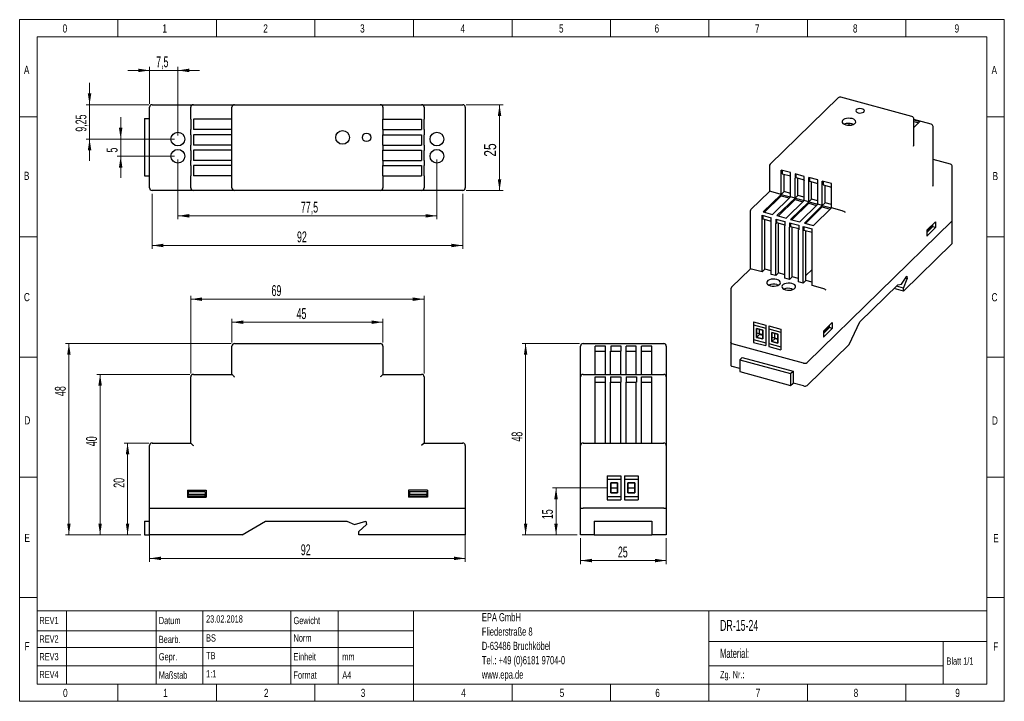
# Model space of a CAD drawing. Header units: inches. Extents: x 0.2 to 11.5, y 0.2 to 8.
import ezdxf

# ---------------------------------------------------------------- set-up
doc = ezdxf.new("R2010")
doc.units = ezdxf.units.IN
doc.header["$MEASUREMENT"] = 0
doc.styles.add('SLDTEXTSTYLE0', font='TXT', dxfattribs={"width": 0.75})
doc.styles.add('SLDTEXTSTYLE1', font='TXT', dxfattribs={"width": 0.605})
doc.dimstyles.new('SLDDIMSTYLE0', dxfattribs={"dimtxt": 0.121338, "dimasz": 0.13, "dimexe": 0, "dimexo": 0.0625, "dimgap": 0.030334, "dimtad": 1, "dimdec": 0, "dimrnd": 1e-09, "dimzin": 12, "dimdsep": 46, "dimtxsty": 'SLDTEXTSTYLE1', "dimsah": 1, "dimcen": 0.09, "dimadec": 0, "dimazin": 3, "dimtfac": 1, "dimtdec": 0, "dimtofl": 0, "dimtmove": 0, "dimatfit": 3, "dimfxl": 0, "dimfrac": 2, "dimtolj": 1, "dimtzin": 12, "dimarcsym": 0})
doc.dimstyles.new('SLDDIMSTYLE1', dxfattribs={"dimtxt": 0.121338, "dimasz": 0.13, "dimexe": 0, "dimexo": 0.0625, "dimgap": 0.030334, "dimtad": 1, "dimdec": 1, "dimrnd": 1e-09, "dimzin": 12, "dimdsep": 46, "dimtxsty": 'SLDTEXTSTYLE1', "dimsah": 1, "dimcen": 0.09, "dimadec": 0, "dimazin": 3, "dimtfac": 1, "dimtdec": 1, "dimtmove": 0, "dimatfit": 0, "dimfxl": 0, "dimfrac": 2, "dimtolj": 1, "dimtzin": 12, "dimarcsym": 0})
doc.dimstyles.new('SLDDIMSTYLE2', dxfattribs={"dimtxt": 0.121338, "dimasz": 0.13, "dimexe": 0, "dimexo": 0.0625, "dimgap": 0.030334, "dimtad": 1, "dimrnd": 1e-09, "dimzin": 12, "dimdsep": 46, "dimtxsty": 'SLDTEXTSTYLE1', "dimsah": 1, "dimcen": 0.09, "dimadec": 0, "dimazin": 3, "dimtfac": 1, "dimtmove": 0, "dimatfit": 0, "dimfxl": 0, "dimfrac": 2, "dimtolj": 1, "dimtzin": 12, "dimarcsym": 0})
doc.dimstyles.new('SLDDIMSTYLE3', dxfattribs={"dimtxt": 0.121338, "dimasz": 0.13, "dimexe": 0, "dimexo": 0.0625, "dimgap": 0.030334, "dimtad": 1, "dimdec": 0, "dimrnd": 1e-09, "dimzin": 12, "dimdsep": 46, "dimtxsty": 'SLDTEXTSTYLE1', "dimsah": 1, "dimcen": 0.09, "dimadec": 0, "dimazin": 3, "dimtfac": 1, "dimtdec": 0, "dimtmove": 0, "dimatfit": 0, "dimfxl": 0, "dimfrac": 2, "dimtolj": 1, "dimtzin": 12, "dimarcsym": 0})
doc.dimstyles.new('SLDDIMSTYLE4', dxfattribs={"dimtxt": 0.121338, "dimasz": 0.13, "dimexe": 0, "dimexo": 0.0625, "dimgap": 0.030334, "dimtad": 1, "dimdec": 1, "dimrnd": 1e-09, "dimzin": 12, "dimdsep": 46, "dimtxsty": 'SLDTEXTSTYLE1', "dimsah": 1, "dimcen": 0.09, "dimadec": 0, "dimazin": 3, "dimtfac": 1, "dimtdec": 1, "dimtofl": 0, "dimtmove": 0, "dimatfit": 3, "dimfxl": 0, "dimfrac": 2, "dimtolj": 1, "dimtzin": 12, "dimarcsym": 0})
doc.dimstyles.new('SLDDIMSTYLE5', dxfattribs={"dimtxt": 0.137795, "dimasz": 0.13, "dimexe": 0, "dimexo": 0.0625, "dimgap": 0.034449, "dimtad": 1, "dimdec": 0, "dimrnd": 1e-09, "dimzin": 12, "dimdsep": 46, "dimtxsty": 'SLDTEXTSTYLE0', "dimsah": 1, "dimcen": 0.09, "dimadec": 0, "dimazin": 3, "dimtfac": 1, "dimtdec": 0, "dimtofl": 0, "dimtmove": 0, "dimatfit": 3, "dimfxl": 0, "dimfrac": 2, "dimtolj": 1, "dimtzin": 12, "dimarcsym": 0})

# ---------------------------------------------------------------- blocks, each defined once
blk = doc.blocks.new('SW_NOTE_0')
at = {"color": 0, "linetype": 'Continuous', "lineweight": 0, "attachment_point": 1, "style": 'SLDTEXTSTYLE1'}
for s, insert, char_height in [('EPA GmbH', (0, 0.121), 0.0937), ('Fliederstraße 8', (0, -0.044), 0.09375), ('D-63486 Bruchköbel', (0, -0.208), 0.09375), ('Tel.: +49 (0)6181 9704-0', (0, -0.372), 0.09375), ('www.epa.de', (0, -0.537), 0.0937)]:
    blk.add_mtext(s, dxfattribs=dict(at, insert=insert, char_height=char_height))
blk = doc.blocks.new('_D')
at = {"color": 7, "linetype": 'Continuous', "lineweight": 0}
for p, q in [((1.704, 2.384), (1.704, 1.808)), ((5.326, 2.384), (5.326, 1.808)), ((1.704, 1.848), (5.326, 1.848))]:
    blk.add_line(p, q, dxfattribs=at)
at = {"color": 7, "linetype": 'Continuous', "lineweight": 18}
for points in [[(1.704, 1.848), (1.834, 1.828), (1.834, 1.868)], [(5.326, 1.848), (5.196, 1.868), (5.196, 1.828)]]:
    blk.add_solid(points, dxfattribs=at)
at = {"color": 7, "linetype": 'Continuous', "lineweight": 18, "insert": (3.439, 2.009), "char_height": 0.125, "attachment_point": 1, "style": 'SLDTEXTSTYLE1'}
blk.add_mtext('92', dxfattribs=at)
blk = doc.blocks.new('_D_1')
at = {"color": 7, "linetype": 'Continuous', "lineweight": 0}
for p, q in [((2.176, 3.968), (2.176, 4.861)), ((4.853, 3.968), (4.853, 4.861)), ((2.176, 4.821), (4.853, 4.821))]:
    blk.add_line(p, q, dxfattribs=at)
at = {"color": 7, "linetype": 'Continuous', "lineweight": 18}
for points in [[(2.176, 4.821), (2.306, 4.801), (2.306, 4.841)], [(4.853, 4.821), (4.723, 4.841), (4.723, 4.801)]]:
    blk.add_solid(points, dxfattribs=at)
at = {"color": 7, "linetype": 'Continuous', "lineweight": 18, "insert": (3.103, 4.982), "char_height": 0.125, "attachment_point": 1, "style": 'SLDTEXTSTYLE1'}
blk.add_mtext('69', dxfattribs=at)
blk = doc.blocks.new('_D_2')
at = {"color": 7, "linetype": 'Continuous', "lineweight": 0}
for p, q in [((2.649, 4.323), (2.649, 4.596)), ((4.381, 4.557), (2.649, 4.557)), ((4.381, 4.323), (4.381, 4.596))]:
    blk.add_line(p, q, dxfattribs=at)
at = {"color": 7, "linetype": 'Continuous', "lineweight": 18}
for points in [[(2.649, 4.557), (2.779, 4.537), (2.779, 4.577)], [(4.381, 4.557), (4.251, 4.577), (4.251, 4.537)]]:
    blk.add_solid(points, dxfattribs=at)
at = {"color": 7, "linetype": 'Continuous', "lineweight": 18, "insert": (3.39, 4.718), "char_height": 0.125, "attachment_point": 1, "style": 'SLDTEXTSTYLE1'}
blk.add_mtext('45', dxfattribs=at)
blk = doc.blocks.new('_D_3')
at = {"color": 7, "linetype": 'Continuous', "lineweight": 0}
for p, q in [((1.694, 3.171), (1.411, 3.171)), ((1.451, 2.118), (1.451, 3.171)), ((1.605, 2.118), (1.411, 2.118))]:
    blk.add_line(p, q, dxfattribs=at)
at = {"color": 7, "linetype": 'Continuous', "lineweight": 18}
for points in [[(1.451, 3.171), (1.431, 3.041), (1.471, 3.041)], [(1.451, 2.118), (1.471, 2.248), (1.431, 2.248)]]:
    blk.add_solid(points, dxfattribs=at)
at = {"color": 7, "linetype": 'Continuous', "lineweight": 18, "insert": (1.29, 2.658), "char_height": 0.125, "attachment_point": 1, "rotation": 90, "style": 'SLDTEXTSTYLE1'}
blk.add_mtext('20', dxfattribs=at)
blk = doc.blocks.new('_D_4')
at = {"color": 7, "linetype": 'Continuous', "lineweight": 0}
for p, q in [((2.166, 3.959), (1.097, 3.959)), ((1.136, 2.118), (1.136, 3.959)), ((1.605, 2.118), (1.097, 2.118))]:
    blk.add_line(p, q, dxfattribs=at)
at = {"color": 7, "linetype": 'Continuous', "lineweight": 18}
for points in [[(1.136, 3.959), (1.116, 3.829), (1.156, 3.829)], [(1.136, 2.118), (1.156, 2.248), (1.116, 2.248)]]:
    blk.add_solid(points, dxfattribs=at)
at = {"color": 7, "linetype": 'Continuous', "lineweight": 18, "insert": (0.975, 3.135), "char_height": 0.125, "attachment_point": 1, "rotation": 90, "style": 'SLDTEXTSTYLE1'}
blk.add_mtext('40', dxfattribs=at)
blk = doc.blocks.new('_D_5')
at = {"color": 7, "linetype": 'Continuous', "lineweight": 0}
for p, q in [((2.639, 4.313), (0.739, 4.313)), ((0.778, 2.118), (0.778, 4.313)), ((1.605, 2.118), (0.739, 2.118))]:
    blk.add_line(p, q, dxfattribs=at)
at = {"color": 7, "linetype": 'Continuous', "lineweight": 18}
for points in [[(0.778, 4.313), (0.758, 4.183), (0.798, 4.183)], [(0.778, 2.118), (0.798, 2.248), (0.758, 2.248)]]:
    blk.add_solid(points, dxfattribs=at)
at = {"color": 7, "linetype": 'Continuous', "lineweight": 18, "insert": (0.617, 3.71), "char_height": 0.125, "attachment_point": 1, "rotation": 90, "style": 'SLDTEXTSTYLE1'}
blk.add_mtext('48', dxfattribs=at)
blk = doc.blocks.new('_D_6')
at = {"color": 7, "linetype": 'Continuous', "lineweight": 0}
for p, q in [((6.955, 2.657), (6.327, 2.657)), ((6.367, 2.118), (6.367, 2.657)), ((6.609, 2.118), (6.327, 2.118))]:
    blk.add_line(p, q, dxfattribs=at)
at = {"color": 7, "linetype": 'Continuous', "lineweight": 18}
for points in [[(6.367, 2.657), (6.347, 2.527), (6.387, 2.527)], [(6.367, 2.118), (6.387, 2.248), (6.347, 2.248)]]:
    blk.add_solid(points, dxfattribs=at)
at = {"color": 7, "linetype": 'Continuous', "lineweight": 18, "insert": (6.206, 2.298), "char_height": 0.125, "attachment_point": 1, "rotation": 90, "style": 'SLDTEXTSTYLE1'}
blk.add_mtext('15', dxfattribs=at)
blk = doc.blocks.new('_D_7')
at = {"color": 7, "linetype": 'Continuous', "lineweight": 0}
for p, q in [((6.648, 2.079), (6.648, 1.783)), ((7.632, 2.079), (7.632, 1.783)), ((6.648, 1.823), (7.632, 1.823))]:
    blk.add_line(p, q, dxfattribs=at)
at = {"color": 7, "linetype": 'Continuous', "lineweight": 18}
for points in [[(6.648, 1.823), (6.778, 1.803), (6.778, 1.843)], [(7.632, 1.823), (7.502, 1.843), (7.502, 1.803)]]:
    blk.add_solid(points, dxfattribs=at)
at = {"color": 7, "linetype": 'Continuous', "lineweight": 18, "insert": (7.077, 1.984), "char_height": 0.125, "attachment_point": 1, "style": 'SLDTEXTSTYLE1'}
blk.add_mtext('25', dxfattribs=at)
blk = doc.blocks.new('_D_8')
at = {"color": 7, "linetype": 'Continuous', "lineweight": 0}
for p, q in [((6.638, 4.313), (5.979, 4.313)), ((6.018, 2.118), (6.018, 4.313)), ((6.609, 2.118), (5.979, 2.118))]:
    blk.add_line(p, q, dxfattribs=at)
at = {"color": 7, "linetype": 'Continuous', "lineweight": 18}
for points in [[(6.018, 4.313), (5.998, 4.183), (6.038, 4.183)], [(6.018, 2.118), (6.038, 2.248), (5.998, 2.248)]]:
    blk.add_solid(points, dxfattribs=at)
at = {"color": 7, "linetype": 'Continuous', "lineweight": 18, "insert": (5.857, 3.188), "char_height": 0.125, "attachment_point": 1, "rotation": 90, "style": 'SLDTEXTSTYLE1'}
blk.add_mtext('48', dxfattribs=at)
blk = doc.blocks.new('_D_9')
at = {"color": 7, "linetype": 'Continuous', "lineweight": 0}
for p, q in [((1.704, 7.061), (1.704, 7.485)), ((2.028, 6.697), (2.028, 7.485)), ((1.704, 7.445), (1.454, 7.445)), ((1.704, 7.445), (2.028, 7.445)), ((2.028, 7.445), (2.278, 7.445))]:
    blk.add_line(p, q, dxfattribs=at)
at = {"color": 7, "linetype": 'Continuous', "lineweight": 18}
for points in [[(1.704, 7.445), (1.574, 7.465), (1.574, 7.425)], [(2.028, 7.445), (2.158, 7.425), (2.158, 7.465)]]:
    blk.add_solid(points, dxfattribs=at)
at = {"color": 7, "linetype": 'Continuous', "lineweight": 18, "insert": (1.779, 7.606), "char_height": 0.125, "attachment_point": 1, "style": 'SLDTEXTSTYLE1'}
blk.add_mtext('7,5', dxfattribs=at)
blk = doc.blocks.new('_D_10')
at = {"color": 7, "linetype": 'Continuous', "lineweight": 0}
for p, q in [((1.015, 7.051), (1.015, 7.301)), ((1.694, 7.051), (0.975, 7.051)), ((1.015, 6.658), (1.015, 7.051)), ((1.989, 6.658), (0.975, 6.658)), ((1.015, 6.658), (1.015, 6.408))]:
    blk.add_line(p, q, dxfattribs=at)
at = {"color": 7, "linetype": 'Continuous', "lineweight": 18}
for points in [[(1.015, 7.051), (1.035, 7.181), (0.995, 7.181)], [(1.015, 6.658), (0.995, 6.528), (1.035, 6.528)]]:
    blk.add_solid(points, dxfattribs=at)
at = {"color": 7, "linetype": 'Continuous', "lineweight": 18, "insert": (0.854, 6.742), "char_height": 0.125, "attachment_point": 1, "rotation": 90, "style": 'SLDTEXTSTYLE1'}
blk.add_mtext('9,25', dxfattribs=at)
blk = doc.blocks.new('_D_11')
at = {"color": 7, "linetype": 'Continuous', "lineweight": 0}
for p, q in [((1.372, 6.658), (1.372, 6.908)), ((1.989, 6.658), (1.333, 6.658)), ((1.372, 6.461), (1.372, 6.658)), ((1.989, 6.461), (1.333, 6.461)), ((1.372, 6.461), (1.372, 6.211))]:
    blk.add_line(p, q, dxfattribs=at)
at = {"color": 7, "linetype": 'Continuous', "lineweight": 18}
for points in [[(1.372, 6.658), (1.392, 6.788), (1.352, 6.788)], [(1.372, 6.461), (1.352, 6.331), (1.392, 6.331)]]:
    blk.add_solid(points, dxfattribs=at)
at = {"color": 7, "linetype": 'Continuous', "lineweight": 18, "insert": (1.211, 6.503), "char_height": 0.125, "attachment_point": 1, "rotation": 90, "style": 'SLDTEXTSTYLE1'}
blk.add_mtext('5', dxfattribs=at)
blk = doc.blocks.new('_D_12')
at = {"color": 7, "linetype": 'Continuous', "lineweight": 0}
for p, q in [((1.733, 6.028), (1.733, 5.398)), ((5.296, 6.028), (5.296, 5.398)), ((5.296, 5.437), (1.733, 5.437))]:
    blk.add_line(p, q, dxfattribs=at)
at = {"color": 7, "linetype": 'Continuous', "lineweight": 18}
for points in [[(1.733, 5.437), (1.863, 5.417), (1.863, 5.457)], [(5.296, 5.437), (5.166, 5.457), (5.166, 5.417)]]:
    blk.add_solid(points, dxfattribs=at)
at = {"color": 7, "linetype": 'Continuous', "lineweight": 18, "insert": (3.395, 5.598), "char_height": 0.125, "attachment_point": 1, "style": 'SLDTEXTSTYLE1'}
blk.add_mtext('92', dxfattribs=at)
blk = doc.blocks.new('_D_13')
at = {"color": 7, "linetype": 'Continuous', "lineweight": 0}
for p, q in [((2.028, 6.422), (2.028, 5.738)), ((5.001, 6.422), (5.001, 5.738)), ((2.028, 5.777), (5.001, 5.777))]:
    blk.add_line(p, q, dxfattribs=at)
at = {"color": 7, "linetype": 'Continuous', "lineweight": 18}
for points in [[(2.028, 5.777), (2.158, 5.757), (2.158, 5.797)], [(5.001, 5.777), (4.871, 5.797), (4.871, 5.757)]]:
    blk.add_solid(points, dxfattribs=at)
at = {"color": 7, "linetype": 'Continuous', "lineweight": 18, "insert": (3.44, 5.939), "char_height": 0.125, "attachment_point": 1, "style": 'SLDTEXTSTYLE1'}
blk.add_mtext('77,5', dxfattribs=at)
blk = doc.blocks.new('_D_14')
at = {"color": 7, "linetype": 'Continuous', "lineweight": 0}
for p, q in [((5.336, 7.051), (5.759, 7.051)), ((5.719, 6.067), (5.719, 7.051)), ((5.336, 6.067), (5.759, 6.067))]:
    blk.add_line(p, q, dxfattribs=at)
at = {"color": 7, "linetype": 'Continuous', "lineweight": 18}
for points in [[(5.719, 7.051), (5.699, 6.921), (5.739, 6.921)], [(5.719, 6.067), (5.739, 6.197), (5.699, 6.197)]]:
    blk.add_solid(points, dxfattribs=at)
at = {"color": 7, "linetype": 'Continuous', "lineweight": 18, "insert": (5.542, 6.455), "char_height": 0.1378, "attachment_point": 1, "rotation": 90, "style": 'SLDTEXTSTYLE0'}
blk.add_mtext('25', dxfattribs=at)

msp = doc.modelspace()

# ---------------------------------------------------------------- linework, layer by layer
at = {"color": 8, "linetype": 'Continuous', "lineweight": 18}
for p, q in [((0.213, 0.209), (0.213, 8.027)), ((0.213, 8.027), (11.51, 8.027)), ((1.341, 8.027), (1.341, 7.83)), ((2.471, 8.027), (2.471, 7.83)), ((3.601, 8.027), (3.601, 7.83)), ((4.731, 8.027), (4.731, 7.83)), ((5.862, 8.027), (5.862, 7.83)), ((6.991, 8.027), (6.991, 7.83)), ((8.121, 8.027), (8.121, 7.83)), ((9.251, 8.027), (9.251, 7.83)), ((10.38, 8.027), (10.38, 7.83)), ((11.51, 8.027), (11.51, 0.209)), ((0.413, 0.406), (0.413, 7.83)), ((0.413, 7.83), (11.311, 7.83)), ((11.311, 0.406), (11.311, 7.83)), ((0.213, 6.913), (0.413, 6.913)), ((11.311, 6.913), (11.51, 6.913)), ((0.213, 5.535), (0.413, 5.535)), ((11.311, 5.535), (11.51, 5.535)), ((0.213, 4.157), (0.413, 4.157)), ((11.311, 4.157), (11.51, 4.157)), ((0.213, 2.779), (0.413, 2.779)), ((11.311, 2.779), (11.51, 2.779)), ((0.213, 1.401), (0.413, 1.401)), ((11.311, 1.401), (11.51, 1.401)), ((0.413, 1.245), (11.311, 1.245)), ((0.749, 1.245), (0.749, 0.406)), ((1.778, 1.245), (1.778, 0.406)), ((2.313, 1.245), (2.313, 0.406)), ((3.326, 1.245), (3.326, 0.406)), ((3.868, 0.406), (3.868, 1.245)), ((4.731, 1.245), (4.731, 0.406)), ((8.12, 1.245), (8.12, 0.406)), ((0.413, 1.018), (3.326, 1.018)), ((3.326, 1.018), (4.731, 1.018)), ((0.413, 0.825), (3.326, 0.825)), ((3.326, 0.825), (4.731, 0.825)), ((8.12, 0.893), (11.311, 0.893)), ((10.807, 0.893), (10.807, 0.406)), ((0.413, 0.615), (3.326, 0.615)), ((3.326, 0.615), (4.731, 0.615)), ((8.12, 0.615), (10.807, 0.615)), ((0.413, 0.406), (11.311, 0.406)), ((1.341, 0.406), (1.341, 0.209)), ((2.471, 0.406), (2.471, 0.209)), ((3.601, 0.406), (3.601, 0.209)), ((4.731, 0.406), (4.731, 0.209)), ((5.862, 0.406), (5.862, 0.209)), ((6.991, 0.406), (6.991, 0.209)), ((8.121, 0.406), (8.121, 0.209)), ((9.251, 0.406), (9.251, 0.209)), ((10.38, 0.406), (10.38, 0.209)), ((0.213, 0.209), (11.51, 0.209))]:
    msp.add_line(p, q, dxfattribs=at)
at = {"color": 7, "linetype": 'Continuous', "lineweight": 25}
for p, q in [((9.604, 7.132), (8.823, 6.369)), ((10.451, 6.917), (9.633, 7.139)), ((1.704, 6.097), (1.704, 7.022)), ((1.733, 7.051), (2.206, 7.051)), ((2.176, 6.884), (2.176, 7.022)), ((2.206, 7.051), (2.678, 7.051)), ((2.649, 6.884), (2.649, 7.022)), ((2.678, 7.051), (4.351, 7.051)), ((4.351, 7.051), (4.824, 7.051)), ((4.381, 7.022), (4.381, 6.884)), ((4.824, 7.051), (5.296, 7.051)), ((4.853, 7.022), (4.853, 6.884)), ((5.326, 7.022), (5.326, 6.097)), ((1.645, 6.894), (1.645, 6.235)), ((1.645, 6.894), (1.704, 6.894)), ((2.176, 6.884), (2.176, 6.766)), ((2.649, 6.884), (2.206, 6.884)), ((2.206, 6.884), (2.206, 6.766)), ((2.649, 6.766), (2.649, 6.884)), ((4.381, 6.766), (4.381, 6.884)), ((4.381, 6.884), (4.824, 6.884)), ((4.824, 6.884), (4.824, 6.766)), ((4.853, 6.766), (4.853, 6.884)), ((9.728, 6.837), (9.728, 6.815)), ((9.761, 6.833), (9.761, 6.819)), ((9.764, 6.833), (9.781, 6.826)), ((9.77, 6.822), (9.777, 6.828)), ((10.473, 6.596), (10.473, 6.888)), ((10.671, 6.828), (10.473, 6.882)), ((10.473, 6.877), (10.542, 6.858)), ((10.473, 6.86), (10.528, 6.845)), ((10.473, 6.791), (10.542, 6.858)), ((10.693, 6.136), (10.693, 6.8)), ((2.176, 6.707), (2.176, 6.766)), ((2.176, 6.707), (2.176, 6.589)), ((2.649, 6.766), (2.206, 6.766)), ((2.206, 6.707), (2.206, 6.589)), ((2.649, 6.707), (2.206, 6.707)), ((2.649, 6.705), (2.649, 6.766)), ((2.649, 6.587), (2.649, 6.705)), ((4.381, 6.766), (4.381, 6.705)), ((4.381, 6.766), (4.824, 6.766)), ((4.381, 6.707), (4.824, 6.707)), ((4.381, 6.587), (4.381, 6.705)), ((4.824, 6.707), (4.824, 6.589)), ((4.853, 6.766), (4.853, 6.707)), ((4.853, 6.589), (4.853, 6.707)), ((2.176, 6.528), (2.176, 6.589)), ((2.649, 6.589), (2.206, 6.589)), ((2.649, 6.53), (2.649, 6.587)), ((4.381, 6.589), (4.824, 6.589)), ((4.381, 6.587), (4.381, 6.53)), ((4.853, 6.589), (4.853, 6.528)), ((2.176, 6.528), (2.176, 6.41)), ((2.206, 6.53), (2.206, 6.412)), ((2.649, 6.53), (2.206, 6.53)), ((2.649, 6.412), (2.649, 6.53)), ((4.381, 6.412), (4.381, 6.53)), ((4.381, 6.53), (4.824, 6.53)), ((4.824, 6.53), (4.824, 6.412)), ((4.853, 6.41), (4.853, 6.528)), ((2.176, 6.353), (2.176, 6.41)), ((2.176, 6.353), (2.176, 6.235)), ((2.649, 6.412), (2.206, 6.412)), ((2.206, 6.353), (2.206, 6.235)), ((2.649, 6.353), (2.206, 6.353)), ((2.649, 6.353), (2.649, 6.412)), ((2.649, 6.235), (2.649, 6.353)), ((4.381, 6.412), (4.381, 6.353)), ((4.381, 6.412), (4.824, 6.412)), ((4.381, 6.235), (4.381, 6.353)), ((4.381, 6.353), (4.824, 6.353)), ((4.824, 6.353), (4.824, 6.235)), ((4.853, 6.41), (4.853, 6.353)), ((4.853, 6.235), (4.853, 6.353)), ((8.815, 6.348), (8.815, 6.057)), ((10.892, 6.368), (10.693, 6.422)), ((10.914, 5.724), (10.914, 6.34)), ((1.645, 6.235), (1.704, 6.235)), ((2.176, 6.097), (2.176, 6.235)), ((2.649, 6.235), (2.206, 6.235)), ((2.649, 6.097), (2.649, 6.235)), ((4.381, 6.235), (4.381, 6.097)), ((4.381, 6.235), (4.824, 6.235)), ((4.853, 6.235), (4.853, 6.097)), ((9.057, 6.273), (8.952, 6.302)), ((8.952, 6.023), (8.952, 6.302)), ((8.961, 6.299), (8.961, 6.26)), ((8.961, 6.26), (9.057, 6.234)), ((8.984, 6.055), (8.984, 6.254)), ((9.057, 5.995), (9.057, 6.273)), ((9.215, 6.23), (9.111, 6.259)), ((9.111, 6.259), (9.111, 6.208)), ((9.12, 6.217), (9.111, 6.208)), ((9.12, 6.256), (9.12, 6.217)), ((9.12, 6.217), (9.215, 6.191)), ((9.215, 6.18), (9.215, 6.23)), ((9.37, 6.188), (9.266, 6.217)), ((9.266, 5.938), (9.266, 6.217)), ((9.275, 6.214), (9.275, 6.175)), ((9.109, 5.981), (9.109, 6.209)), ((9.111, 6.208), (9.109, 6.209)), ((9.141, 6.012), (9.141, 6.211)), ((9.215, 6.182), (9.213, 6.18)), ((9.213, 5.952), (9.213, 6.18)), ((9.213, 6.18), (9.215, 6.18)), ((9.275, 6.175), (9.37, 6.149)), ((9.298, 5.97), (9.298, 6.169)), ((9.37, 5.91), (9.37, 6.188)), ((9.527, 6.146), (9.422, 6.174)), ((9.422, 5.896), (9.422, 6.174)), ((9.431, 6.171), (9.431, 6.132)), ((9.431, 6.132), (9.527, 6.106)), ((9.454, 5.927), (9.454, 6.126)), ((9.527, 5.867), (9.527, 6.146)), ((2.206, 6.067), (1.733, 6.067)), ((2.678, 6.067), (2.206, 6.067)), ((4.351, 6.067), (2.678, 6.067)), ((4.824, 6.067), (4.351, 6.067)), ((5.296, 6.067), (4.824, 6.067)), ((8.815, 6.057), (8.603, 5.851)), ((8.952, 6.023), (8.745, 5.822)), ((8.952, 6.006), (8.759, 5.818)), ((8.952, 6.023), (8.83, 6.056)), ((9.057, 5.995), (8.85, 5.793)), ((8.984, 6.055), (8.952, 6.023)), ((8.952, 6.006), (8.952, 6.023)), ((8.952, 6.023), (9.057, 5.995)), ((8.952, 6.006), (9.043, 5.982)), ((9.057, 6.035), (8.984, 6.055)), ((9.109, 5.981), (9.057, 5.995)), ((9.141, 6.012), (9.109, 5.981)), ((9.213, 5.992), (9.141, 6.012)), ((9.109, 5.981), (8.902, 5.779)), ((9.109, 5.964), (8.916, 5.775)), ((9.213, 5.952), (9.007, 5.751)), ((9.266, 5.938), (9.059, 5.736)), ((9.266, 5.921), (9.072, 5.733)), ((9.109, 5.964), (9.109, 5.981)), ((9.109, 5.981), (9.213, 5.952)), ((9.109, 5.964), (9.2, 5.939)), ((9.37, 5.91), (9.163, 5.708)), ((9.266, 5.938), (9.213, 5.952)), ((9.422, 5.896), (9.216, 5.694)), ((9.422, 5.879), (9.229, 5.69)), ((9.298, 5.97), (9.266, 5.938)), ((9.266, 5.921), (9.266, 5.938)), ((9.266, 5.938), (9.37, 5.91)), ((9.266, 5.921), (9.356, 5.897)), ((9.37, 5.95), (9.298, 5.97)), ((9.422, 5.896), (9.37, 5.91)), ((9.454, 5.927), (9.422, 5.896)), ((9.422, 5.879), (9.422, 5.896)), ((9.422, 5.896), (9.527, 5.867)), ((9.422, 5.879), (9.513, 5.854)), ((9.527, 5.907), (9.454, 5.927)), ((8.594, 5.829), (8.594, 5.167)), ((8.732, 5.783), (8.836, 5.754)), ((8.732, 5.133), (8.732, 5.783)), ((8.741, 5.78), (8.741, 5.741)), ((8.745, 5.822), (8.85, 5.793)), ((8.902, 5.779), (9.007, 5.751)), ((9.527, 5.867), (9.32, 5.665)), ((9.649, 5.834), (9.527, 5.867)), ((8.741, 5.741), (8.836, 5.715)), ((8.764, 5.165), (8.764, 5.735)), ((8.836, 5.105), (8.836, 5.754)), ((8.888, 5.74), (8.993, 5.712)), ((8.888, 5.74), (8.888, 5.69)), ((8.898, 5.699), (8.888, 5.69)), ((8.898, 5.699), (8.888, 5.69)), ((8.888, 5.69), (8.888, 5.69)), ((8.888, 5.091), (8.888, 5.69)), ((8.898, 5.738), (8.898, 5.699)), ((8.898, 5.699), (8.993, 5.673)), ((8.898, 5.699), (8.898, 5.699)), ((8.921, 5.122), (8.921, 5.692)), ((8.993, 5.712), (8.993, 5.661)), ((8.993, 5.062), (8.993, 5.661)), ((8.993, 5.661), (8.993, 5.661)), ((9.047, 5.697), (9.151, 5.669)), ((9.047, 5.697), (9.047, 5.647)), ((9.056, 5.656), (9.047, 5.647)), ((9.056, 5.695), (9.056, 5.656)), ((9.056, 5.656), (9.151, 5.63)), ((9.059, 5.736), (9.163, 5.708)), ((9.077, 5.079), (9.077, 5.65)), ((9.151, 5.669), (9.151, 5.618)), ((9.202, 5.655), (9.306, 5.627)), ((9.202, 5.005), (9.202, 5.655)), ((9.211, 5.653), (9.211, 5.613)), ((9.216, 5.694), (9.32, 5.665)), ((9.247, 4.094), (10.91, 5.717)), ((10.722, 5.71), (10.621, 5.612)), ((10.691, 5.671), (10.621, 5.602)), ((10.691, 5.654), (10.621, 5.585)), ((10.686, 5.675), (10.691, 5.671)), ((10.722, 5.643), (10.689, 5.652)), ((10.691, 5.654), (10.691, 5.671)), ((10.722, 5.71), (10.722, 5.643)), ((10.914, 5.462), (10.914, 5.724)), ((9.045, 5.048), (9.045, 5.647)), ((9.047, 5.647), (9.045, 5.647)), ((9.151, 5.62), (9.15, 5.619)), ((9.15, 5.02), (9.15, 5.619)), ((9.15, 5.619), (9.151, 5.618)), ((9.211, 5.613), (9.306, 5.588)), ((9.234, 5.037), (9.234, 5.607)), ((9.306, 4.977), (9.306, 5.627)), ((10.722, 5.643), (10.621, 5.544)), ((10.621, 5.612), (10.621, 5.544)), ((10.91, 5.455), (10.355, 4.913)), ((8.595, 5.167), (8.382, 4.96)), ((8.732, 5.133), (8.61, 5.166)), ((8.764, 5.165), (8.732, 5.133)), ((8.836, 5.145), (8.764, 5.165)), ((8.888, 5.091), (8.836, 5.105)), ((8.921, 5.122), (8.888, 5.091)), ((8.993, 5.102), (8.921, 5.122)), ((9.234, 5.091), (9.306, 5.161)), ((10.332, 4.992), (10.391, 5.084)), ((10.391, 5.084), (10.396, 5.054)), ((8.9, 4.988), (8.917, 4.982)), ((9.045, 5.048), (8.993, 5.062)), ((9.077, 5.079), (9.045, 5.048)), ((9.15, 5.06), (9.077, 5.079)), ((9.202, 5.005), (9.15, 5.02)), ((9.234, 5.037), (9.202, 5.005)), ((9.306, 5.017), (9.234, 5.037)), ((9.428, 4.944), (9.306, 4.977)), ((9.854, 4.56), (10.29, 4.985)), ((10.29, 4.985), (10.332, 4.992)), ((10.355, 4.947), (10.396, 5.054)), ((10.396, 5.054), (10.376, 5.06)), ((8.374, 4.939), (8.374, 4.323)), ((9.065, 4.926), (9.079, 4.94)), ((9.074, 4.941), (9.091, 4.935)), ((10.355, 4.913), (10.246, 4.942)), ((10.355, 4.947), (10.273, 4.969)), ((10.355, 4.913), (10.355, 4.947)), ((9.436, 4.455), (9.537, 4.554)), ((9.537, 4.554), (9.537, 4.486)), ((9.73, 4.303), (9.854, 4.56)), ((8.739, 4.466), (8.669, 4.485)), ((8.669, 4.383), (8.669, 4.485)), ((8.701, 4.415), (8.669, 4.383)), ((8.701, 4.415), (8.701, 4.476)), ((8.739, 4.405), (8.701, 4.415)), ((8.739, 4.365), (8.739, 4.466)), ((8.913, 4.418), (8.843, 4.437)), ((8.843, 4.336), (8.843, 4.437)), ((8.876, 4.367), (8.876, 4.429)), ((8.913, 4.317), (8.913, 4.418)), ((9.506, 4.514), (9.436, 4.445)), ((9.506, 4.497), (9.436, 4.428)), ((9.436, 4.387), (9.537, 4.486)), ((9.436, 4.455), (9.436, 4.387)), ((9.501, 4.519), (9.506, 4.514)), ((9.537, 4.486), (9.504, 4.495)), ((9.506, 4.497), (9.506, 4.514)), ((2.678, 4.313), (4.351, 4.313)), ((6.678, 4.313), (7.603, 4.313)), ((8.374, 4.323), (8.374, 4.062)), ((9.208, 4.088), (8.389, 4.31)), ((8.739, 4.365), (8.669, 4.383)), ((8.876, 4.367), (8.843, 4.336)), ((8.913, 4.317), (8.843, 4.336)), ((8.913, 4.357), (8.876, 4.367)), ((9.73, 4.303), (9.247, 3.832)), ((2.649, 3.959), (2.649, 4.283)), ((4.381, 4.283), (4.381, 3.959)), ((6.648, 3.929), (6.648, 4.283)), ((6.934, 4.283), (6.816, 4.283)), ((6.816, 3.959), (6.816, 4.283)), ((6.816, 4.224), (6.934, 4.224)), ((6.934, 3.959), (6.934, 4.283)), ((6.995, 4.224), (6.993, 4.224)), ((6.993, 3.959), (6.993, 4.224)), ((7.113, 4.283), (6.995, 4.283)), ((6.995, 4.283), (6.995, 4.224)), ((6.995, 4.224), (7.111, 4.224)), ((7.111, 3.959), (7.111, 4.224)), ((7.111, 4.224), (7.113, 4.224)), ((7.113, 4.224), (7.113, 4.283)), ((7.288, 4.283), (7.17, 4.283)), ((7.17, 3.959), (7.17, 4.283)), ((7.17, 4.224), (7.288, 4.224)), ((7.288, 3.959), (7.288, 4.283)), ((7.465, 4.283), (7.347, 4.283)), ((7.347, 3.959), (7.347, 4.283)), ((7.347, 4.224), (7.465, 4.224)), ((7.465, 3.959), (7.465, 4.283)), ((7.632, 4.283), (7.632, 3.929)), ((8.475, 4.126), (8.502, 4.153)), ((8.475, 4.126), (9.058, 3.967)), ((8.475, 4.126), (8.475, 3.991)), ((8.502, 4.153), (9.086, 3.994)), ((2.206, 3.959), (2.649, 3.959)), ((4.381, 3.959), (4.824, 3.959)), ((6.678, 3.959), (6.816, 3.959)), ((6.816, 3.959), (6.934, 3.959)), ((6.934, 3.959), (6.993, 3.959)), ((6.993, 3.959), (7.111, 3.959)), ((7.111, 3.959), (7.17, 3.959)), ((7.17, 3.959), (7.288, 3.959)), ((7.288, 3.959), (7.347, 3.959)), ((7.347, 3.959), (7.465, 3.959)), ((7.465, 3.959), (7.603, 3.959)), ((8.475, 4.025), (8.389, 4.048)), ((8.475, 3.991), (9.058, 3.832)), ((9.058, 3.967), (9.086, 3.994)), ((9.058, 3.967), (9.058, 3.832)), ((9.086, 3.994), (9.086, 3.859)), ((2.176, 3.171), (2.176, 3.929)), ((4.853, 3.929), (4.853, 3.171)), ((6.648, 3.142), (6.648, 3.929)), ((6.816, 3.929), (6.934, 3.929)), ((6.816, 3.171), (6.816, 3.929)), ((6.816, 3.87), (6.934, 3.87)), ((6.934, 3.171), (6.934, 3.929)), ((6.993, 3.929), (7.111, 3.929)), ((6.993, 3.929), (6.993, 3.87)), ((6.993, 3.87), (6.993, 3.87)), ((6.993, 3.171), (6.993, 3.87)), ((6.993, 3.87), (7.111, 3.87)), ((7.111, 3.929), (7.111, 3.87)), ((7.111, 3.171), (7.111, 3.87)), ((7.111, 3.87), (7.111, 3.87)), ((7.172, 3.87), (7.17, 3.87)), ((7.17, 3.171), (7.17, 3.87)), ((7.172, 3.929), (7.29, 3.929)), ((7.172, 3.929), (7.172, 3.87)), ((7.172, 3.87), (7.288, 3.87)), ((7.288, 3.87), (7.29, 3.87)), ((7.288, 3.171), (7.288, 3.87)), ((7.29, 3.929), (7.29, 3.87)), ((7.347, 3.929), (7.465, 3.929)), ((7.347, 3.171), (7.347, 3.929)), ((7.347, 3.87), (7.465, 3.87)), ((7.465, 3.171), (7.465, 3.929)), ((7.632, 3.929), (7.632, 3.142)), ((9.058, 3.832), (9.086, 3.859)), ((9.208, 3.826), (9.086, 3.859)), ((1.733, 3.171), (2.176, 3.171)), ((4.853, 3.171), (4.824, 3.142)), ((4.853, 3.171), (5.296, 3.171)), ((6.678, 3.171), (7.603, 3.171)), ((1.704, 2.423), (1.704, 3.142)), ((5.326, 3.142), (5.326, 2.423)), ((6.648, 2.423), (6.648, 3.142)), ((7.632, 3.142), (7.632, 2.423)), ((6.994, 2.598), (6.994, 2.716)), ((7.073, 2.716), (6.994, 2.716)), ((7.073, 2.598), (7.073, 2.716)), ((7.27, 2.716), (7.191, 2.716)), ((7.191, 2.598), (7.191, 2.716)), ((7.27, 2.598), (7.27, 2.716)), ((2.137, 2.63), (2.353, 2.63)), ((2.137, 2.63), (2.137, 2.551)), ((2.343, 2.61), (2.147, 2.61)), ((2.147, 2.61), (2.147, 2.581)), ((2.343, 2.61), (2.343, 2.581)), ((2.353, 2.63), (2.353, 2.551)), ((4.893, 2.63), (4.676, 2.63)), ((4.676, 2.63), (4.676, 2.551)), ((4.883, 2.61), (4.686, 2.61)), ((4.686, 2.61), (4.686, 2.581)), ((4.883, 2.61), (4.883, 2.581)), ((4.893, 2.63), (4.893, 2.551)), ((2.137, 2.551), (2.353, 2.551)), ((2.343, 2.581), (2.147, 2.581)), ((2.147, 2.561), (2.147, 2.581)), ((2.343, 2.561), (2.147, 2.561)), ((2.147, 2.551), (2.147, 2.561)), ((2.343, 2.561), (2.343, 2.581)), ((2.343, 2.551), (2.343, 2.561)), ((4.893, 2.551), (4.676, 2.551)), ((4.883, 2.581), (4.686, 2.581)), ((4.686, 2.561), (4.686, 2.581)), ((4.883, 2.561), (4.686, 2.561)), ((4.686, 2.551), (4.686, 2.561)), ((4.883, 2.561), (4.883, 2.581)), ((4.883, 2.551), (4.883, 2.561)), ((7.073, 2.598), (6.994, 2.598)), ((7.27, 2.598), (7.191, 2.598)), ((1.704, 2.118), (1.704, 2.423)), ((1.704, 2.423), (1.733, 2.423)), ((1.733, 2.423), (5.296, 2.423)), ((5.296, 2.423), (5.326, 2.423)), ((5.326, 2.423), (5.326, 2.118)), ((6.648, 2.118), (6.648, 2.423)), ((6.648, 2.423), (6.678, 2.423)), ((7.603, 2.423), (6.678, 2.423)), ((7.603, 2.423), (7.632, 2.423)), ((7.632, 2.423), (7.632, 2.118)), ((1.645, 2.276), (1.645, 2.118)), ((1.645, 2.276), (1.704, 2.276)), ((2.767, 2.118), (3.033, 2.276)), ((3.033, 2.276), (3.967, 2.276)), ((3.967, 2.276), (4.056, 2.236)), ((4.056, 2.236), (4.184, 2.276)), ((4.184, 2.276), (4.194, 2.236)), ((6.806, 2.276), (6.806, 2.118)), ((6.806, 2.276), (7.465, 2.276)), ((7.465, 2.276), (7.465, 2.118)), ((4.105, 2.157), (4.194, 2.236)), ((4.105, 2.118), (4.105, 2.157)), ((1.645, 2.118), (1.704, 2.118)), ((1.733, 2.118), (1.704, 2.118)), ((2.767, 2.118), (1.733, 2.118)), ((5.296, 2.118), (4.105, 2.118)), ((5.326, 2.118), (5.296, 2.118)), ((6.678, 2.118), (6.648, 2.118)), ((6.806, 2.118), (6.678, 2.118)), ((6.806, 2.118), (7.465, 2.118)), ((7.603, 2.118), (7.465, 2.118)), ((7.632, 2.118), (7.603, 2.118))]:
    msp.add_line(p, q, dxfattribs=at)
at = {"color": 7, "linetype": 'Continuous'}
for p, q in [((8.634, 4.562), (8.774, 4.524)), ((8.634, 4.562), (8.634, 4.528)), ((8.634, 4.528), (8.774, 4.49)), ((8.634, 4.528), (8.634, 4.359)), ((8.634, 4.528), (8.774, 4.49)), ((8.774, 4.524), (8.774, 4.49)), ((8.669, 4.485), (8.739, 4.466)), ((8.669, 4.485), (8.669, 4.383)), ((8.669, 4.434), (8.739, 4.415)), ((8.739, 4.466), (8.739, 4.365)), ((8.774, 4.49), (8.774, 4.321)), ((8.809, 4.514), (8.948, 4.476)), ((8.809, 4.514), (8.809, 4.481)), ((8.809, 4.481), (8.948, 4.443)), ((8.809, 4.481), (8.809, 4.312)), ((8.809, 4.481), (8.948, 4.443)), ((8.843, 4.437), (8.913, 4.418)), ((8.843, 4.437), (8.843, 4.336)), ((8.913, 4.418), (8.913, 4.317)), ((8.948, 4.476), (8.948, 4.443)), ((8.948, 4.443), (8.948, 4.274)), ((8.634, 4.359), (8.774, 4.321)), ((8.634, 4.359), (8.774, 4.321)), ((8.634, 4.359), (8.634, 4.325)), ((8.634, 4.325), (8.774, 4.288)), ((8.669, 4.383), (8.739, 4.365)), ((8.774, 4.321), (8.774, 4.288)), ((8.809, 4.312), (8.948, 4.274)), ((8.809, 4.312), (8.948, 4.274)), ((8.809, 4.312), (8.809, 4.278)), ((8.843, 4.387), (8.913, 4.368)), ((8.843, 4.336), (8.913, 4.317)), ((8.809, 4.278), (8.948, 4.24)), ((8.948, 4.274), (8.948, 4.24)), ((6.955, 2.795), (7.112, 2.795)), ((6.955, 2.795), (6.955, 2.755)), ((6.955, 2.755), (7.112, 2.755)), ((6.955, 2.755), (6.955, 2.558)), ((6.955, 2.755), (7.112, 2.755)), ((6.994, 2.716), (7.073, 2.716)), ((6.994, 2.716), (6.994, 2.598)), ((7.073, 2.716), (7.073, 2.598)), ((7.112, 2.795), (7.112, 2.755)), ((7.112, 2.755), (7.112, 2.558)), ((7.152, 2.795), (7.309, 2.795)), ((7.152, 2.795), (7.152, 2.755)), ((7.152, 2.755), (7.309, 2.755)), ((7.152, 2.755), (7.152, 2.558)), ((7.152, 2.755), (7.309, 2.755)), ((7.191, 2.716), (7.27, 2.716)), ((7.191, 2.716), (7.191, 2.598)), ((7.27, 2.716), (7.27, 2.598)), ((7.309, 2.795), (7.309, 2.755)), ((7.309, 2.755), (7.309, 2.558)), ((6.994, 2.657), (7.073, 2.657)), ((7.191, 2.657), (7.27, 2.657)), ((6.955, 2.558), (7.112, 2.558)), ((6.955, 2.558), (7.112, 2.558)), ((6.955, 2.558), (6.955, 2.519)), ((6.955, 2.519), (7.112, 2.519)), ((6.994, 2.598), (7.073, 2.598)), ((7.112, 2.558), (7.112, 2.519)), ((7.152, 2.558), (7.309, 2.558)), ((7.152, 2.558), (7.309, 2.558)), ((7.152, 2.558), (7.152, 2.519)), ((7.152, 2.519), (7.309, 2.519)), ((7.191, 2.598), (7.27, 2.598)), ((7.309, 2.558), (7.309, 2.519))]:
    msp.add_line(p, q, dxfattribs=at)
at = {"color": 7, "linetype": 'Continuous', "lineweight": 25, "flags": 128}
for points in [[(9.833, 6.959), (9.85, 6.956), (9.868, 6.957), (9.885, 6.961), (9.897, 6.967), (9.904, 6.976), (9.905, 6.985), (9.899, 6.994), (9.887, 7.001), (9.871, 7.005), (9.853, 7.007), (9.835, 7.004), (9.821, 6.999), (9.811, 6.991), (9.807, 6.982), (9.81, 6.973), (9.819, 6.965), (9.833, 6.959)], [(9.691, 6.82), (9.712, 6.816), (9.734, 6.815), (9.756, 6.818), (9.776, 6.824), (9.791, 6.832), (9.802, 6.842), (9.806, 6.853), (9.804, 6.865), (9.796, 6.876), (9.782, 6.885), (9.764, 6.892), (9.743, 6.895), (9.721, 6.896), (9.699, 6.894), (9.679, 6.888), (9.664, 6.88), (9.653, 6.869), (9.649, 6.858), (9.651, 6.847), (9.659, 6.836), (9.673, 6.827), (9.691, 6.82)], [(8.826, 4.976), (8.847, 4.972), (8.87, 4.971), (8.892, 4.974), (8.911, 4.979), (8.927, 4.988), (8.937, 4.998), (8.942, 5.009), (8.94, 5.021), (8.932, 5.031), (8.918, 5.041), (8.9, 5.047), (8.879, 5.051), (8.856, 5.052), (8.834, 5.049), (8.815, 5.044), (8.799, 5.035), (8.789, 5.025), (8.784, 5.014), (8.786, 5.002), (8.794, 4.992), (8.808, 4.982), (8.826, 4.976)], [(9, 4.928), (9.021, 4.924), (9.044, 4.924), (9.066, 4.926), (9.085, 4.932), (9.101, 4.94), (9.111, 4.951), (9.116, 4.962), (9.114, 4.973), (9.106, 4.984), (9.092, 4.993), (9.074, 5), (9.053, 5.004), (9.03, 5.005), (9.009, 5.002), (8.989, 4.996), (8.973, 4.988), (8.963, 4.978), (8.958, 4.967), (8.96, 4.955), (8.969, 4.944), (8.982, 4.935), (9, 4.928)], [(8.374, 4.323), (8.374, 4.322), (8.375, 4.319), (8.377, 4.316), (8.38, 4.314), (8.384, 4.312), (8.389, 4.31)], [(8.389, 4.31), (8.384, 4.312), (8.38, 4.314), (8.377, 4.316), (8.375, 4.319), (8.374, 4.322), (8.374, 4.323)], [(2.649, 3.959), (2.649, 3.958), (2.651, 3.956), (2.654, 3.954), (2.657, 3.95), (2.662, 3.946), (2.667, 3.94), (2.672, 3.935), (2.678, 3.929)], [(4.381, 3.959), (4.38, 3.958), (4.379, 3.956), (4.376, 3.954), (4.372, 3.95), (4.368, 3.946), (4.363, 3.94), (4.357, 3.935), (4.351, 3.929)], [(8.389, 4.048), (8.384, 4.05), (8.38, 4.052), (8.377, 4.055), (8.375, 4.057), (8.374, 4.06), (8.374, 4.062)], [(2.176, 3.171), (2.177, 3.171), (2.178, 3.169), (2.181, 3.166), (2.185, 3.163), (2.189, 3.158), (2.194, 3.153), (2.2, 3.147), (2.206, 3.142)]]:
    msp.add_lwpolyline(points, dxfattribs=at)
at = {"color": 7, "linetype": 'Continuous', "lineweight": 25}
for centre, radius in [((2.028, 6.658), 0.0787), ((3.918, 6.677), 0.0787), ((4.194, 6.677), 0.0492), ((5.001, 6.658), 0.0787), ((2.028, 6.461), 0.0787), ((5.001, 6.461), 0.0787)]:
    msp.add_circle(centre, radius, dxfattribs=at)
for centre, radius, start, end in [((9.625, 7.11), 0.0295, 74.7955, 134.305), ((1.733, 7.022), 0.0295, 90, 180), ((2.206, 7.022), 0.0295, 90, 180), ((2.678, 7.022), 0.0295, 90, 180), ((4.351, 7.022), 0.0295, 0, 90), ((4.824, 7.022), 0.0295, 0, 90), ((5.296, 7.022), 0.0295, 0, 90), ((10.443, 6.888), 0.0295, 0, 74.7955), ((9.728, 6.702), 0.136, 74.4313, 113.5621), ((10.664, 6.8), 0.0295, 0, 74.7955), ((8.844, 6.348), 0.0295, 134.305, 180), ((10.884, 6.34), 0.0295, 0, 74.7955), ((1.733, 6.097), 0.0295, 180, 270), ((2.206, 6.097), 0.0295, 180, 270), ((2.678, 6.097), 0.0295, 180, 270), ((4.351, 6.097), 0.0295, 270, 0), ((4.824, 6.097), 0.0295, 270, 0), ((5.296, 6.097), 0.0295, 270, 0), ((8.624, 5.829), 0.0295, 134.305, 180), ((10.904, 5.724), 0.0098, 310.6395, 357.9986), ((10.904, 5.463), 0.0098, 310.6395, 357.9986), ((8.863, 4.858), 0.136, 74.4318, 113.5616), ((8.403, 4.939), 0.0295, 134.305, 180), ((9.037, 4.81), 0.136, 74.4317, 113.5616), ((2.678, 4.283), 0.0295, 90, 180), ((4.351, 4.283), 0.0295, 0, 90), ((6.678, 4.283), 0.0295, 90, 180), ((7.603, 4.283), 0.0295, 0, 90), ((9.221, 4.131), 0.0455, 252.696, 305.3992), ((2.206, 3.929), 0.0295, 90, 180), ((4.824, 3.929), 0.0295, 0, 90), ((6.678, 3.929), 0.0295, 90, 180), ((7.603, 3.929), 0.0295, 0, 90), ((9.221, 3.869), 0.0455, 252.696, 305.3992), ((1.733, 3.142), 0.0295, 90, 180), ((5.296, 3.142), 0.0295, 0, 90), ((6.678, 3.142), 0.0295, 90, 180), ((7.603, 3.142), 0.0295, 0, 90)]:
    msp.add_arc(centre, radius, start, end, dxfattribs=at)
for centre, major_axis, ratio, start_param, end_param in [((10.443, 6.584), (0.016, 0.038), 0.653074, 4.799803, 5.285354), ((10.664, 6.125), (0.016, 0.038), 0.653074, 4.799803, 5.285354), ((8.844, 6.045), (0.0294, -0.0124), 0.207998, 2.143761, 3.054179), ((9.662, 5.822), (0.0294, -0.0124), 0.207998, 0.572965, 2.143761), ((8.624, 5.154), (0.0294, -0.0124), 0.207998, 2.143761, 3.054179), ((9.442, 4.932), (0.0294, -0.0124), 0.207998, 0.572965, 2.143761)]:
    msp.add_ellipse(centre, major_axis=major_axis, ratio=ratio, start_param=start_param, end_param=end_param, dxfattribs=at)

# ---------------------------------------------------------------- block references
at = {"color": 7, "linetype": 'Continuous', "lineweight": 0}
msp.add_blockref('SW_NOTE_0', (5.516, 1.099), dxfattribs=at)

# ---------------------------------------------------------------- texts
at = {"color": 8, "linetype": 'Continuous', "lineweight": 0, "char_height": 0.0937, "attachment_point": 1, "style": 'SLDTEXTSTYLE0'}
for s, insert in [('0', (0.706, 7.973)), ('1', (1.851, 7.973)), ('2', (3.008, 7.973)), ('3', (4.119, 7.973)), ('4', (5.271, 7.973)), ('5', (6.401, 7.973)), ('6', (7.498, 7.973)), ('7', (8.65, 7.973)), ('8', (9.774, 7.973)), ('9', (10.94, 7.973)), ('A', (0.262, 7.498)), ('A', (11.364, 7.496)), ('B', (0.262, 6.283)), ('B', (11.376, 6.28)), ('C', (0.262, 4.892)), ('C', (11.364, 4.89)), ('D', (0.267, 3.478)), ('D', (11.369, 3.476)), ('E', (0.268, 2.129)), ('E', (11.383, 2.126)), ('F', (0.269, 0.888)), ('F', (11.383, 0.885)), ('0', (0.711, 0.352)), ('1', (1.859, 0.352)), ('2', (3.016, 0.352)), ('3', (4.127, 0.352)), ('4', (5.279, 0.352)), ('5', (6.409, 0.352)), ('6', (7.506, 0.352)), ('7', (8.658, 0.352)), ('8', (9.782, 0.352)), ('9', (10.948, 0.352))]:
    msp.add_mtext(s, dxfattribs=dict(at, insert=insert))
at = {"color": 7, "linetype": 'Continuous', "lineweight": 0, "attachment_point": 1, "style": 'SLDTEXTSTYLE1'}
for s, insert, char_height in [('REV1', (0.44, 1.177), 0.0833), ('Datum', (1.81, 1.177), 0.0833), ('23.02.2018', (2.352, 1.195), 0.0833), ('Gewicht', (3.355, 1.177), 0.0833), ('DR-15-24', (8.249, 1.142), 0.125), ('REV2', (0.44, 0.965), 0.0833), ('Bearb.', (1.81, 0.96), 0.0833), ('BS', (2.352, 0.977), 0.0833), ('Norm', (3.355, 0.977), 0.0833), ('Material:', (8.249, 0.811), 0.1042), ('REV3', (0.44, 0.762), 0.0833), ('Gepr.', (1.81, 0.762), 0.0833), ('TB', (2.352, 0.775), 0.0833), ('Einheit', (3.355, 0.762), 0.0833), ('mm', (3.915, 0.762), 0.0833), ('Blatt 1/1', (10.847, 0.712), 0.0833), ('1:1', (2.352, 0.566), 0.0833), ('REV4', (0.44, 0.558), 0.0833), ('Maßstab', (1.809, 0.551), 0.0833), ('Format', (3.355, 0.551), 0.0833), ('A4', (3.915, 0.551), 0.0833), ('Zg. Nr.:', (8.249, 0.557), 0.0833)]:
    msp.add_mtext(s, dxfattribs=dict(at, insert=insert, char_height=char_height))

# ---------------------------------------------------------------- dimensions: what is measured, and where the dimension line sits
at = {"color": 7, "linetype": 'Continuous', "lineweight": 18}
for base, p1, p2, dimstyle, picture, middle in [((2.028, 7.445), (1.704, 7.022), (2.028, 6.658), 'SLDDIMSTYLE1', '_D_9', (1.895, 7.445)), ((5.001, 5.777), (2.028, 6.461), (5.001, 6.461), 'SLDDIMSTYLE4', '_D_13', (3.602, 5.777)), ((1.733, 5.437), (5.296, 6.067), (1.733, 6.067), 'SLDDIMSTYLE0', '_D_12', (3.487, 5.437)), ((2.649, 4.557), (4.381, 4.283), (2.649, 4.283), 'SLDDIMSTYLE0', '_D_2', (3.482, 4.557)), ((7.632, 1.823), (6.648, 2.118), (7.632, 2.118), 'SLDDIMSTYLE0', '_D_7', (7.153, 1.823))]:
    dim = msp.add_linear_dim(base=base, p1=p1, p2=p2, dimstyle=dimstyle, dxfattribs=at)
    dim.commit()
    dim.dimension.update_dxf_attribs({"geometry": picture, "text_midpoint": middle, "dimtype": 160})
for base, p1, p2, angle, dimstyle, picture, middle in [((1.015, 7.051), (2.028, 6.658), (1.733, 7.051), 90, 'SLDDIMSTYLE2', '_D_10', (1.015, 6.905)), ((5.719, 7.051), (5.296, 6.067), (5.296, 7.051), 90, 'SLDDIMSTYLE5', '_D_14', (5.719, 6.557)), ((1.372, 6.658), (2.028, 6.461), (2.028, 6.658), 90, 'SLDDIMSTYLE3', '_D_11', (1.372, 6.549)), ((4.853, 4.821), (2.176, 3.929), (4.853, 3.929), 0, 'SLDDIMSTYLE0', '_D_1', (3.195, 4.821)), ((0.778, 4.313), (1.645, 2.118), (2.678, 4.313), 90, 'SLDDIMSTYLE0', '_D_5', (0.778, 3.803)), ((6.018, 4.313), (6.648, 2.118), (6.678, 4.313), 90, 'SLDDIMSTYLE0', '_D_8', (6.018, 3.263)), ((1.136, 3.959), (1.645, 2.118), (2.206, 3.959), 90, 'SLDDIMSTYLE0', '_D_4', (1.136, 3.228)), ((1.451, 3.171), (1.645, 2.118), (1.733, 3.171), 90, 'SLDDIMSTYLE0', '_D_3', (1.451, 2.751)), ((6.367, 2.657), (6.648, 2.118), (6.994, 2.657), 90, 'SLDDIMSTYLE0', '_D_6', (6.367, 2.374)), ((5.326, 1.848), (1.704, 2.423), (5.326, 2.423), 0, 'SLDDIMSTYLE0', '_D', (3.532, 1.848))]:
    dim = msp.add_linear_dim(base=base, p1=p1, p2=p2, angle=angle, dimstyle=dimstyle, dxfattribs=at)
    dim.commit()
    dim.dimension.update_dxf_attribs({"geometry": picture, "text_midpoint": middle, "dimtype": 160})

doc.saveas('drawing.dxf')
